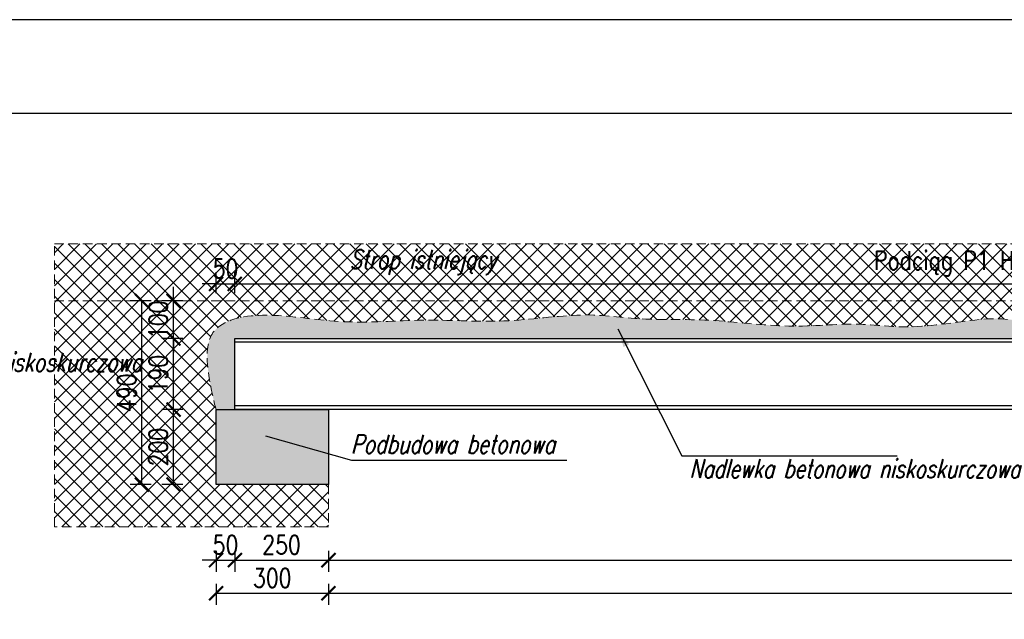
# Model space of a CAD drawing. Header units: millimetres. Extents: x 11984 to 50512, y -26688 to 13952.
# Tile 48 of 85: x 25699 to 25962, y 8084 to 8244. Entities that reach past the tile are written whole.
import ezdxf

# ---------------------------------------------------------------- set-up
doc = ezdxf.new("R2010")
doc.units = ezdxf.units.MM
doc.header["$MEASUREMENT"] = 0
doc.linetypes.add('HIDDEN', pattern=[9.525, 6.35, -3.175])
for name, color, linetype in [('e-cad_opisy', 7, 'Continuous'), ('e-cad_wypelnienia', 254, 'Continuous'), ('RYS', 2, 'Continuous')]:
    doc.layers.add(name, color=color, linetype=linetype)
for name, color, linetype, lineweight in [('e-cad_wymiary', 5, 'Continuous', 9), ('k-kreskowanie', 252, 'Continuous', 9), ('k-opis-zbrojenia', 7, 'Continuous', 20), ('k-sciany', 4, 'Continuous', 30), ('k-widok', 1, 'Continuous', 20)]:
    doc.layers.add(name, color=color, linetype=linetype, lineweight=lineweight)
doc.styles.add('e-cad_1', font='simplex.shx', dxfattribs={"width": 0.8})
doc.styles.add('OPIS', font='simplex.shx', dxfattribs={"width": 0.85, "height": 15})
doc.styles.add('simplex15', font='simplex.shx', dxfattribs={"width": 0.75, "oblique": 15, "height": 10})
doc.dimstyles.new('e-cad_1_25_[cm]', dxfattribs={"dimscale": 2.5, "dimtxt": 2, "dimasz": 1.5, "dimexe": 1.25, "dimexo": 0.625, "dimtad": 1, "dimdec": 0, "dimlfac": 10, "dimrnd": 0.1, "dimdsep": 46, "dimtxsty": 'e-cad_1', "dimblk": 'ARCHTICK', "dimcen": 2.5, "dimclrd": 256, "dimclre": 256, "dimclrt": 7, "dimadec": 0, "dimazin": 0, "dimtfac": 1, "dimtdec": 0, "dimtix": 1, "dimtmove": 0, "dimatfit": 3, "dimfxl": 0, "dimarcsym": 0})
doc.dimstyles.new('LINIA', dxfattribs={"dimscale": 0.5, "dimtxt": 2.5, "dimasz": 10, "dimexe": 2.5, "dimexo": 5, "dimgap": 5, "dimtad": 1, "dimdec": 1, "dimdsep": 46, "dimtxsty": 'OPIS', "dimcen": 10, "dimadec": 0, "dimazin": 0, "dimtfac": 1, "dimtdec": 1, "dimtmove": 2, "dimatfit": 3, "dimfxl": 0, "dimtolj": 1, "dimtzin": 0, "dimarcsym": 0})

# ---------------------------------------------------------------- blocks, each defined once
blk = doc.blocks.new('_ArchTick')
at = {"color": 0, "linetype": 'ByBlock', "const_width": 0.15}
blk.add_lwpolyline([(-0.5, -0.5), (0.5, 0.5)], dxfattribs=at)
blk = doc.blocks.new('*D581')
at = {"layer": 'Defpoints', "color": 0, "ltscale": 2}
for p in [(25756.04, 8173.38), (25756.04, 8158.81), (25751.04, 8139.81)]:
    blk.add_point(p, dxfattribs=at)
at = {"layer": 'e-cad_wymiary', "lineweight": -2, "ltscale": 2}
for p, q in [((25751.04, 8170.88), (25751.04, 8176.51)), ((25756.04, 8170.88), (25756.04, 8176.51)), ((25751.04, 8173.38), (25747.29, 8173.38)), ((25751.04, 8173.38), (25756.04, 8173.38)), ((25756.04, 8173.38), (25759.79, 8173.38))]:
    blk.add_line(p, q, dxfattribs=at)
at = {"layer": 'e-cad_wymiary', "lineweight": -2, "ltscale": 2, "xscale": 3.75, "yscale": 3.75, "zscale": 3.75}
blk.add_blockref('_ArchTick', (25751.04, 8173.38), dxfattribs=at)
at = {"layer": 'e-cad_wymiary', "lineweight": -2, "ltscale": 2, "xscale": 3.75, "yscale": 3.75, "zscale": 3.75, "rotation": 180}
blk.add_blockref('_ArchTick', (25756.04, 8173.38), dxfattribs=at)
at = {"layer": 'e-cad_wymiary', "color": 7, "ltscale": 2, "insert": (25753.54, 8177.44), "char_height": 5, "attachment_point": 5, "style": 'e-cad_1'}
blk.add_mtext('50', dxfattribs=at)
blk = doc.blocks.new('*D582')
at = {"layer": 'Defpoints', "color": 0, "ltscale": 2}
for p in [(26274.62, 8173.38), (25756.04, 8158.81), (26274.62, 8158.81)]:
    blk.add_point(p, dxfattribs=at)
at = {"layer": 'e-cad_wymiary', "lineweight": -2, "ltscale": 2}
for p, q in [((25756.04, 8170.88), (25756.04, 8176.51)), ((26274.62, 8170.88), (26274.62, 8176.51)), ((25756.04, 8173.38), (26274.62, 8173.38))]:
    blk.add_line(p, q, dxfattribs=at)
at = {"layer": 'e-cad_wymiary', "lineweight": -2, "ltscale": 2, "xscale": 3.75, "yscale": 3.75, "zscale": 3.75, "rotation": 180}
blk.add_blockref('_ArchTick', (25756.04, 8173.38), dxfattribs=at)
at = {"layer": 'e-cad_wymiary', "lineweight": -2, "ltscale": 2, "xscale": 3.75, "yscale": 3.75, "zscale": 3.75}
blk.add_blockref('_ArchTick', (26274.62, 8173.38), dxfattribs=at)
at = {"layer": 'e-cad_wymiary', "color": 7, "ltscale": 2, "insert": (26015.33, 8178.81), "char_height": 5, "attachment_point": 5, "style": 'e-cad_1'}
blk.add_mtext('Podciąg P1 HEA200 lub HEA320 (zgodnie z opisem) L=5186mm', dxfattribs=at)
blk = doc.blocks.new('*D584')
at = {"layer": 'Defpoints', "color": 0, "ltscale": 2}
for p in [(25756.04, 8139.81), (25751.04, 8119.81), (25756.04, 8099.65)]:
    blk.add_point(p, dxfattribs=at)
at = {"layer": 'e-cad_wymiary', "lineweight": -2, "ltscale": 2}
for p, q in [((25751.04, 8102.15), (25751.04, 8096.53)), ((25756.04, 8102.15), (25756.04, 8096.53)), ((25751.04, 8099.65), (25747.29, 8099.65)), ((25751.04, 8099.65), (25756.04, 8099.65)), ((25756.04, 8099.65), (25759.79, 8099.65))]:
    blk.add_line(p, q, dxfattribs=at)
at = {"layer": 'e-cad_wymiary', "lineweight": -2, "ltscale": 2, "xscale": 3.75, "yscale": 3.75, "zscale": 3.75}
blk.add_blockref('_ArchTick', (25751.04, 8099.65), dxfattribs=at)
at = {"layer": 'e-cad_wymiary', "lineweight": -2, "ltscale": 2, "xscale": 3.75, "yscale": 3.75, "zscale": 3.75, "rotation": 180}
blk.add_blockref('_ArchTick', (25756.04, 8099.65), dxfattribs=at)
at = {"layer": 'e-cad_wymiary', "color": 7, "ltscale": 2, "insert": (25753.54, 8103.72), "char_height": 5, "attachment_point": 5, "style": 'e-cad_1'}
blk.add_mtext('50', dxfattribs=at)
blk = doc.blocks.new('*D585')
at = {"layer": 'Defpoints', "color": 0, "ltscale": 2}
for p in [(25756.04, 8139.81), (25781.04, 8119.81), (25781.04, 8099.65)]:
    blk.add_point(p, dxfattribs=at)
at = {"layer": 'e-cad_wymiary', "lineweight": -2, "ltscale": 2}
for p, q in [((25756.04, 8102.15), (25756.04, 8096.53)), ((25781.04, 8102.15), (25781.04, 8096.53)), ((25756.04, 8099.65), (25781.04, 8099.65))]:
    blk.add_line(p, q, dxfattribs=at)
at = {"layer": 'e-cad_wymiary', "lineweight": -2, "ltscale": 2, "xscale": 3.75, "yscale": 3.75, "zscale": 3.75, "rotation": 180}
blk.add_blockref('_ArchTick', (25756.04, 8099.65), dxfattribs=at)
at = {"layer": 'e-cad_wymiary', "lineweight": -2, "ltscale": 2, "xscale": 3.75, "yscale": 3.75, "zscale": 3.75}
blk.add_blockref('_ArchTick', (25781.04, 8099.65), dxfattribs=at)
at = {"layer": 'e-cad_wymiary', "color": 7, "ltscale": 2, "insert": (25768.54, 8103.72), "char_height": 5, "attachment_point": 5, "style": 'e-cad_1'}
blk.add_mtext('250', dxfattribs=at)
blk = doc.blocks.new('*D586')
at = {"layer": 'Defpoints', "color": 0, "ltscale": 2}
for p in [(25781.04, 8119.81), (26249.62, 8119.81), (26249.62, 8099.65)]:
    blk.add_point(p, dxfattribs=at)
at = {"layer": 'e-cad_wymiary', "lineweight": -2, "ltscale": 2}
for p, q in [((25781.04, 8102.15), (25781.04, 8096.53)), ((26249.62, 8102.15), (26249.62, 8096.53)), ((25781.04, 8099.65), (26249.62, 8099.65))]:
    blk.add_line(p, q, dxfattribs=at)
at = {"layer": 'e-cad_wymiary', "lineweight": -2, "ltscale": 2, "xscale": 3.75, "yscale": 3.75, "zscale": 3.75, "rotation": 180}
blk.add_blockref('_ArchTick', (25781.04, 8099.65), dxfattribs=at)
at = {"layer": 'e-cad_wymiary', "lineweight": -2, "ltscale": 2, "xscale": 3.75, "yscale": 3.75, "zscale": 3.75}
blk.add_blockref('_ArchTick', (26249.62, 8099.65), dxfattribs=at)
at = {"layer": 'e-cad_wymiary', "color": 7, "ltscale": 2, "insert": (26015.33, 8103.72), "char_height": 5, "attachment_point": 5, "style": 'e-cad_1'}
blk.add_mtext('4686', dxfattribs=at)
blk = doc.blocks.new('*D589')
at = {"layer": 'Defpoints', "color": 0, "ltscale": 2}
for p in [(25751.04, 8119.81), (25781.04, 8119.81), (25781.04, 8090.8)]:
    blk.add_point(p, dxfattribs=at)
at = {"layer": 'e-cad_wymiary', "lineweight": -2, "ltscale": 2}
for p, q in [((25751.04, 8093.3), (25751.04, 8087.67)), ((25781.04, 8093.3), (25781.04, 8087.67)), ((25751.04, 8090.8), (25781.04, 8090.8))]:
    blk.add_line(p, q, dxfattribs=at)
at = {"layer": 'e-cad_wymiary', "lineweight": -2, "ltscale": 2, "xscale": 3.75, "yscale": 3.75, "zscale": 3.75, "rotation": 180}
blk.add_blockref('_ArchTick', (25751.04, 8090.8), dxfattribs=at)
at = {"layer": 'e-cad_wymiary', "lineweight": -2, "ltscale": 2, "xscale": 3.75, "yscale": 3.75, "zscale": 3.75}
blk.add_blockref('_ArchTick', (25781.04, 8090.8), dxfattribs=at)
at = {"layer": 'e-cad_wymiary', "color": 7, "ltscale": 2, "insert": (25766.04, 8094.86), "char_height": 5, "attachment_point": 5, "style": 'e-cad_1'}
blk.add_mtext('300', dxfattribs=at)
blk = doc.blocks.new('*D590')
at = {"layer": 'Defpoints', "color": 0, "ltscale": 2}
for p in [(25781.04, 8119.81), (26249.62, 8119.81), (26249.62, 8090.8)]:
    blk.add_point(p, dxfattribs=at)
at = {"layer": 'e-cad_wymiary', "lineweight": -2, "ltscale": 2}
for p, q in [((25781.04, 8093.3), (25781.04, 8087.67)), ((26249.62, 8093.3), (26249.62, 8087.67)), ((25781.04, 8090.8), (26249.62, 8090.8))]:
    blk.add_line(p, q, dxfattribs=at)
at = {"layer": 'e-cad_wymiary', "lineweight": -2, "ltscale": 2, "xscale": 3.75, "yscale": 3.75, "zscale": 3.75, "rotation": 180}
blk.add_blockref('_ArchTick', (25781.04, 8090.8), dxfattribs=at)
at = {"layer": 'e-cad_wymiary', "lineweight": -2, "ltscale": 2, "xscale": 3.75, "yscale": 3.75, "zscale": 3.75}
blk.add_blockref('_ArchTick', (26249.62, 8090.8), dxfattribs=at)
at = {"layer": 'e-cad_wymiary', "color": 7, "ltscale": 2, "insert": (26015.33, 8094.86), "char_height": 5, "attachment_point": 5, "style": 'e-cad_1'}
blk.add_mtext('4686', dxfattribs=at)
blk = doc.blocks.new('*D592')
at = {"layer": 'Defpoints', "color": 0, "ltscale": 2}
for p in [(25739.67, 8139.81), (25751.04, 8139.81), (25751.04, 8119.81)]:
    blk.add_point(p, dxfattribs=at)
at = {"layer": 'e-cad_wymiary', "lineweight": -2, "ltscale": 2}
for p, q in [((25742.17, 8139.81), (25736.55, 8139.81)), ((25739.67, 8119.81), (25739.67, 8139.81)), ((25742.17, 8119.81), (25736.55, 8119.81))]:
    blk.add_line(p, q, dxfattribs=at)
at = {"layer": 'e-cad_wymiary', "lineweight": -2, "ltscale": 2, "xscale": 3.75, "yscale": 3.75, "zscale": 3.75}
for p, rotation in [((25739.67, 8139.81), 90), ((25739.67, 8119.81), 270)]:
    blk.add_blockref('_ArchTick', p, dxfattribs=dict(at, rotation=rotation))
at = {"layer": 'e-cad_wymiary', "color": 7, "ltscale": 2, "insert": (25735.61, 8129.81), "char_height": 5, "attachment_point": 5, "rotation": 90, "style": 'e-cad_1'}
blk.add_mtext('200', dxfattribs=at)
blk = doc.blocks.new('*D593')
at = {"layer": 'Defpoints', "color": 0, "ltscale": 2}
for p in [(25739.67, 8158.81), (25756.04, 8158.81), (25751.04, 8139.81)]:
    blk.add_point(p, dxfattribs=at)
at = {"layer": 'e-cad_wymiary', "lineweight": -2, "ltscale": 2}
for p, q in [((25742.17, 8158.81), (25736.55, 8158.81)), ((25739.67, 8139.81), (25739.67, 8158.81)), ((25742.17, 8139.81), (25736.55, 8139.81))]:
    blk.add_line(p, q, dxfattribs=at)
at = {"layer": 'e-cad_wymiary', "lineweight": -2, "ltscale": 2, "xscale": 3.75, "yscale": 3.75, "zscale": 3.75}
for p, rotation in [((25739.67, 8158.81), 90), ((25739.67, 8139.81), 270)]:
    blk.add_blockref('_ArchTick', p, dxfattribs=dict(at, rotation=rotation))
at = {"layer": 'e-cad_wymiary', "color": 7, "ltscale": 2, "insert": (25735.61, 8149.31), "char_height": 5, "attachment_point": 5, "rotation": 90, "style": 'e-cad_1'}
blk.add_mtext('190', dxfattribs=at)
blk = doc.blocks.new('*D594')
at = {"layer": 'Defpoints', "color": 0, "ltscale": 2}
for p in [(25739.67, 8168.81), (25752.98, 8168.81), (25756.04, 8158.81)]:
    blk.add_point(p, dxfattribs=at)
at = {"layer": 'e-cad_wymiary', "lineweight": -2, "ltscale": 2}
for p, q in [((25739.67, 8168.81), (25739.67, 8172.56)), ((25742.17, 8168.81), (25736.55, 8168.81)), ((25739.67, 8158.81), (25739.67, 8168.81)), ((25742.17, 8158.81), (25736.55, 8158.81)), ((25739.67, 8158.81), (25739.67, 8155.06))]:
    blk.add_line(p, q, dxfattribs=at)
at = {"layer": 'e-cad_wymiary', "lineweight": -2, "ltscale": 2, "xscale": 3.75, "yscale": 3.75, "zscale": 3.75}
for p, rotation in [((25739.67, 8168.81), 270), ((25739.67, 8158.81), 90)]:
    blk.add_blockref('_ArchTick', p, dxfattribs=dict(at, rotation=rotation))
at = {"layer": 'e-cad_wymiary', "color": 7, "ltscale": 2, "insert": (25735.61, 8163.81), "char_height": 5, "attachment_point": 5, "rotation": 90, "style": 'e-cad_1'}
blk.add_mtext('100', dxfattribs=at)
blk = doc.blocks.new('*D595')
at = {"layer": 'Defpoints', "color": 0, "ltscale": 2}
for p in [(25731.23, 8168.81), (25752.98, 8168.81), (25751.04, 8119.81)]:
    blk.add_point(p, dxfattribs=at)
at = {"layer": 'e-cad_wymiary', "lineweight": -2, "ltscale": 2}
for p, q in [((25733.73, 8168.81), (25728.11, 8168.81)), ((25731.23, 8119.81), (25731.23, 8168.81)), ((25733.73, 8119.81), (25728.11, 8119.81))]:
    blk.add_line(p, q, dxfattribs=at)
at = {"layer": 'e-cad_wymiary', "lineweight": -2, "ltscale": 2, "xscale": 3.75, "yscale": 3.75, "zscale": 3.75}
for p, rotation in [((25731.23, 8168.81), 90), ((25731.23, 8119.81), 270)]:
    blk.add_blockref('_ArchTick', p, dxfattribs=dict(at, rotation=rotation))
at = {"layer": 'e-cad_wymiary', "color": 7, "ltscale": 2, "insert": (25727.17, 8144.31), "char_height": 5, "attachment_point": 5, "rotation": 90, "style": 'e-cad_1'}
blk.add_mtext('490', dxfattribs=at)

msp = doc.modelspace()

# ---------------------------------------------------------------- hatches: boundary and pattern name
at = {"layer": 'k-kreskowanie'}
h = msp.add_hatch(dxfattribs=at)
h.set_pattern_fill('ANSI37', color=256, scale=25, style=0)
h.set_pattern_definition([(45, (-3700.3182, -2523.535), (-2.2097087, 2.2097087), []), (135, (-3700.3182, -2523.535), (-2.2097087, -2.2097087), [])])
edge = h.paths.add_edge_path()
edge.add_line((25707.86, 8108.53), (25707.86, 8168.81))
edge.add_line((25707.86, 8168.81), (26261.62, 8168.81))
edge.add_line((26261.62, 8168.81), (26261.62, 8163.64))
edge.add_spline(control_points=[(26261.62, 8163.64), (26254.72, 8163.55), (26235.56, 8163.06), (26220.87, 8169.03), (26208.11, 8163.13), (26185.88, 8162.58), (26177.24, 8167.52), (26141.98, 8163.49), (26133.14, 8161.67), (26128.31, 8164.62), (26080.16, 8162.35), (26070.81, 8166.55), (26052.46, 8163.3), (26037.28, 8166.13), (26015.92, 8163.3), (25997.31, 8165.27), (25968.54, 8161.73), (25960.82, 8165.51), (25936.54, 8160.71), (25922.48, 8163.45), (25904.81, 8161.22), (25881.91, 8164.29), (25864.21, 8163.46), (25849.94, 8166.07), (25827.3, 8162.64), (25808.09, 8164.29), (25785.72, 8162.36), (25767.33, 8165.66), (25751, 8164.42), (25746.75, 8156.19), (25751.04, 8139.81)], knot_values=[0, 0, 0, 0, 0.840503, 1.840503, 2.840503, 3.840503, 4.840503, 5.840503, 6.840503, 7.840503, 8.840503, 9.840503, 10.840503, 11.840503, 12.840503, 13.840503, 14.840503, 15.840503, 16.840503, 17.840503, 18.840503, 19.840503, 20.840503, 21.840503, 22.840503, 23.840503, 24.840503, 25.840503, 26.840503, 27.840503, 27.840503, 27.840503, 27.840503], degree=3, periodic=0)
edge.add_line((25751.04, 8139.81), (25751.04, 8119.81))
edge.add_line((25751.04, 8119.81), (25781.04, 8119.81))
edge.add_line((25781.04, 8119.81), (25781.04, 8108.53))
edge.add_line((25781.04, 8108.53), (25707.86, 8108.53))
h.paths.add_polyline_path([(25707.86, 8168.81), (25707.86, 8184.04), (26261.62, 8184.04), (26261.62, 8168.81)])
h.paths.add_polyline_path([(26315.62, 8108.53), (26315.62, 8168.81), (26327.62, 8168.81), (26327.62, 8108.53)])
h.paths.add_polyline_path([(26282.62, 8108.53), (26282.62, 8168.81), (26294.62, 8168.81), (26294.62, 8108.53)])
h.paths.add_polyline_path([(26315.62, 8168.81), (26315.62, 8184.04), (26327.62, 8184.04), (26327.62, 8168.81)])
h.paths.add_polyline_path([(26282.62, 8168.81), (26282.62, 8184.04), (26294.62, 8184.04), (26294.62, 8168.81)])
h.paths.add_polyline_path([(26249.62, 8108.53), (26249.62, 8119.81), (26261.62, 8119.81), (26261.62, 8108.53)])
h.paths.add_polyline_path([(25730.92, 8150.7), (25730.92, 8137.91), (25723.42, 8137.91), (25723.42, 8150.7)], flags=24)
h.paths.add_polyline_path([(25739.36, 8136.2), (25739.36, 8123.41), (25731.86, 8123.41), (25731.86, 8136.2)], flags=24)
h.paths.add_polyline_path([(25739.36, 8155.32), (25739.36, 8143.3), (25731.86, 8143.3), (25731.86, 8155.32)], flags=24)
h.paths.add_polyline_path([(26116.58, 8173.69), (25914.08, 8173.69), (25914.08, 8183.81), (26116.58, 8183.81)], flags=24)
h.paths.add_polyline_path([(25832.9, 8174.51), (25785.42, 8174.51), (25785.42, 8183.68), (25832.9, 8183.68)], flags=24)
h.paths.add_polyline_path([(25758.02, 8173.69), (25749.05, 8173.69), (25749.05, 8181.19), (25758.02, 8181.19)], flags=24)
h.paths.add_polyline_path([(25739.36, 8169.82), (25739.36, 8157.8), (25731.86, 8157.8), (25731.86, 8169.82)], flags=9)
h.paths.add_polyline_path([(25739.36, 8169.82), (25739.36, 8157.8), (25731.86, 8157.8), (25731.86, 8169.82)], flags=9)
h = msp.add_hatch(dxfattribs=at)
h.set_pattern_fill('ANSI35', color=256, scale=20, angle=90, style=0)
h.set_pattern_definition([(135, (28362.3495, 8102.473), (-3.535534, -3.535534), []), (135, (28362.3495, 8106.0083), (-3.535534, -3.535534), [6.25, -1.25, 0, -1.25])])
edge = h.paths.add_edge_path()
edge.add_spline(control_points=[(25751.04, 8139.81), (25746.75, 8156.19), (25751, 8164.42), (25767.33, 8165.66), (25785.72, 8162.36), (25808.09, 8164.29), (25827.3, 8162.64), (25849.94, 8166.07), (25864.21, 8163.46), (25881.91, 8164.29), (25904.81, 8161.22), (25922.48, 8163.45), (25936.54, 8160.71), (25960.82, 8165.51), (25968.54, 8161.73), (25997.31, 8165.27), (26015.92, 8163.3), (26037.28, 8166.13), (26052.46, 8163.3), (26070.81, 8166.55), (26080.16, 8162.35), (26128.31, 8164.62), (26133.14, 8161.67), (26141.98, 8163.49), (26177.24, 8167.52), (26185.88, 8162.58), (26208.11, 8163.13), (26220.87, 8169.03), (26235.56, 8163.06), (26254.72, 8163.55), (26261.62, 8163.64)], knot_values=[0, 0, 0, 0, 1, 2, 3, 4, 5, 6, 7, 8, 9, 10, 11, 12, 13, 14, 15, 16, 17, 18, 19, 20, 21, 22, 23, 24, 25, 26, 27, 27.840503, 27.840503, 27.840503, 27.840503], degree=3, periodic=0)
edge.add_line((26261.62, 8163.64), (26261.62, 8158.81))
edge.add_line((26261.62, 8158.81), (25756.04, 8158.81))
edge.add_line((25756.04, 8158.81), (25756.04, 8139.81))
edge.add_line((25756.04, 8139.81), (25751.04, 8139.81))
edge = h.paths.add_edge_path()
edge.add_line((26261.62, 8158.81), (26261.62, 8163.64))
edge.add_spline(control_points=[(26261.62, 8163.64), (26262.92, 8163.66), (26271.95, 8163.76), (26279.55, 8162.79), (26280.94, 8155.45), (26279.62, 8139.81)], knot_values=[27.840503, 27.840503, 27.840503, 27.840503, 28, 29, 30, 30, 30, 30], degree=3, periodic=0)
edge.add_line((26279.62, 8139.81), (26274.62, 8139.81))
edge.add_line((26274.62, 8139.81), (26274.62, 8158.81))
edge.add_line((26274.62, 8158.81), (26261.62, 8158.81))
at = {"layer": 'k-kreskowanie', "ltscale": 25}
h = msp.add_hatch(dxfattribs=at)
h.set_pattern_fill('ANSI33', color=256, scale=10)
h.set_pattern_definition([(45, (-3346.3048, -1980.1727), (-1.76776695, 1.76776695), []), (45, (-3344.537, -1980.1727), (-1.76776695, 1.76776695), [1.25, -0.625])])
h.paths.add_polyline_path([(25751.04, 8119.81), (25751.04, 8139.81), (25781.04, 8139.81), (25781.04, 8119.81)])
h.paths.add_polyline_path([(26261.62, 8119.81), (26261.62, 8139.81), (26279.62, 8139.81), (26279.62, 8119.81)])
h.paths.add_polyline_path([(26249.62, 8119.81), (26249.62, 8139.81), (26261.62, 8139.81), (26261.62, 8119.81)])

# ---------------------------------------------------------------- linework, layer by layer
at = {"layer": 'e-cad_wypelnienia'}
for points in [[(25152.59, 7501.39), (26402.59, 7501.39), (26402.59, 8243.89), (25152.59, 8243.89)], [(25202.59, 7526.39), (26377.59, 7526.39), (26377.59, 8218.89), (25202.59, 8218.89)]]:
    msp.add_lwpolyline(points, close=True, dxfattribs=at)
at = {"layer": 'k-sciany'}
msp.add_lwpolyline([(25751.04, 8139.81), (25781.04, 8139.81), (25781.04, 8119.81), (25751.04, 8119.81), (25751.04, 8139.81)], dxfattribs=at)
at = {"layer": 'k-widok', "linetype": 'HIDDEN', "ltscale": 0.4}
for p, q in [((26327.62, 8168.81), (25707.86, 8168.81)), ((25781.04, 8119.81), (25781.04, 8108.53))]:
    msp.add_line(p, q, dxfattribs=at)
msp.add_lwpolyline([(25781.04, 8108.53), (25707.86, 8108.53), (25707.86, 8184.04), (26327.62, 8184.04), (26327.62, 8108.53), (26249.62, 8108.53)], dxfattribs=at)
msp.add_open_spline([(25751.04, 8139.81), (25746.75, 8156.19), (25751, 8164.42), (25767.33, 8165.66), (25785.72, 8162.36), (25808.09, 8164.29), (25827.3, 8162.64), (25849.94, 8166.07), (25864.21, 8163.46), (25881.91, 8164.29), (25904.81, 8161.22), (25922.48, 8163.45), (25936.54, 8160.71), (25960.82, 8165.51), (25968.54, 8161.73), (25997.31, 8165.27), (26015.92, 8163.3), (26037.28, 8166.13), (26052.46, 8163.3), (26070.81, 8166.55), (26080.16, 8162.35), (26128.31, 8164.62), (26133.14, 8161.67), (26141.98, 8163.49), (26177.24, 8167.52), (26185.88, 8162.58), (26208.11, 8163.13), (26220.87, 8169.03), (26236.38, 8162.72), (26268.99, 8164.13), (26279.55, 8162.79), (26280.94, 8155.45), (26279.62, 8139.81)], degree=3, dxfattribs=at)
at = {"layer": 'RYS'}
for p, q in [((26274.62, 8157.81), (25756.04, 8157.81)), ((26274.62, 8140.81), (25756.04, 8140.81))]:
    msp.add_line(p, q, dxfattribs=at)
msp.add_lwpolyline([(25756.04, 8139.81), (25756.04, 8158.81), (26274.62, 8158.81), (26274.62, 8139.81)], close=True, dxfattribs=at)

# ---------------------------------------------------------------- texts
at = {"layer": 'e-cad_opisy', "char_height": 5, "width": 90.3162, "attachment_point": 7, "style": 'simplex15'}
for s, insert in [('Strop istniejący', (25786.67, 8175.76)), ('Nadlewka betonowa niskoskurczowa', (25640.6, 8149.97)), ('Nadlewka betonowa niskoskurczowa', (25877.41, 8121.57)), ('Podbudowa betonowa', (25787.02, 8128.11))]:
    msp.add_mtext(s, dxfattribs=dict(at, insert=insert))

# ---------------------------------------------------------------- dimensions: what is measured, and where the dimension line sits
at = {"layer": 'e-cad_wymiary', "ltscale": 2}
dim = msp.add_linear_dim(base=(26274.62, 8173.38), p1=(25756.04, 8158.81), p2=(26274.62, 8158.81), text='Podciąg P1 HEA200 lub HEA320 (zgodnie z opisem) L=5186mm', dimstyle='e-cad_1_25_[cm]', override={"dimtmove": 1}, dxfattribs=at)
dim.commit()
dim.dimension.update_dxf_attribs({"geometry": '*D582', "text_midpoint": (26015.33, 8178.81)})
for base, p1, p2, picture, middle in [((25756.04, 8173.38), (25751.04, 8139.81), (25756.04, 8158.81), '*D581', (25753.54, 8177.44)), ((25756.04, 8099.65), (25751.04, 8119.81), (25756.04, 8139.81), '*D584', (25753.54, 8103.72)), ((25781.04, 8090.8), (25751.04, 8119.81), (25781.04, 8119.81), '*D589', (25766.04, 8094.86))]:
    dim = msp.add_linear_dim(base=base, p1=p1, p2=p2, dimstyle='e-cad_1_25_[cm]', dxfattribs=at)
    dim.commit()
    dim.dimension.update_dxf_attribs({"geometry": picture, "text_midpoint": middle})
for base, p1, p2, picture, middle in [((25739.67, 8168.81), (25756.04, 8158.81), (25752.98, 8168.81), '*D594', (25735.61, 8163.81)), ((25739.67, 8158.81), (25751.04, 8139.81), (25756.04, 8158.81), '*D593', (25735.61, 8149.31))]:
    dim = msp.add_linear_dim(base=base, p1=p1, p2=p2, angle=90, dimstyle='e-cad_1_25_[cm]', override={"dimtmove": 1}, dxfattribs=at)
    dim.commit()
    dim.dimension.update_dxf_attribs({"geometry": picture, "text_midpoint": middle})
for base, p2, picture, middle in [((25731.23, 8168.81), (25752.98, 8168.81), '*D595', (25727.17, 8144.31)), ((25739.67, 8139.81), (25751.04, 8139.81), '*D592', (25735.61, 8129.81))]:
    dim = msp.add_linear_dim(base=base, p1=(25751.04, 8119.81), p2=p2, angle=90, dimstyle='e-cad_1_25_[cm]', dxfattribs=at)
    dim.commit()
    dim.dimension.update_dxf_attribs({"geometry": picture, "text_midpoint": middle})
for base, p1, p2, picture, middle in [((25781.04, 8099.65), (25756.04, 8139.81), (25781.04, 8119.81), '*D585', (25768.54, 8103.72)), ((26249.62, 8099.65), (25781.04, 8119.81), (26249.62, 8119.81), '*D586', (26015.33, 8103.72)), ((26249.62, 8090.8), (25781.04, 8119.81), (26249.62, 8119.81), '*D590', (26015.33, 8094.86))]:
    dim = msp.add_linear_dim(base=base, p1=p1, p2=p2, dimstyle='e-cad_1_25_[cm]', override={"dimtmove": 1}, dxfattribs=at)
    dim.commit()
    dim.dimension.update_dxf_attribs({"geometry": picture, "text_midpoint": middle})

# ---------------------------------------------------------------- leaders
at = {"layer": 'k-opis-zbrojenia'}
for points in [[(25858.32, 8161.34), (25875.4, 8127.45), (25932.89, 8127.45)], [(25764.23, 8132.8), (25787.21, 8126.3), (25844.7, 8126.3)]]:
    msp.add_leader(points, dimstyle='LINIA', dxfattribs=at)

doc.saveas('drawing.dxf')
